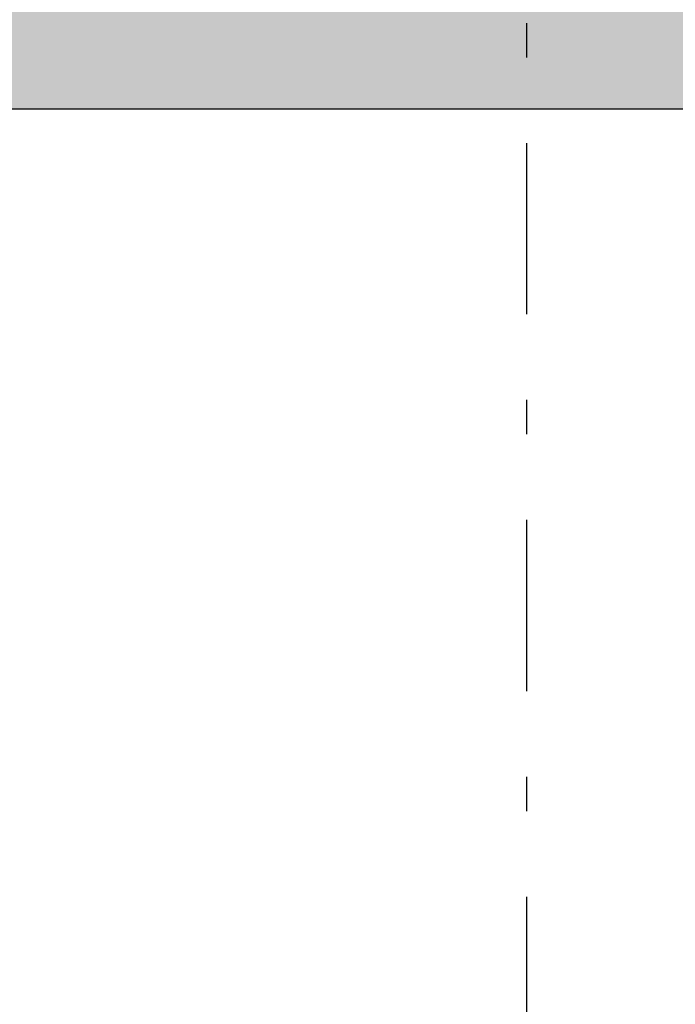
# Model space of a CAD drawing. Extents: x 2 to 87, y -108 to 11.
# Tile 59 of 256: x 29.75 to 31.66, y -78.02 to -75.15. Entities that reach past the tile are written whole.
import ezdxf

# ---------------------------------------------------------------- set-up
doc = ezdxf.new("R2010")
doc.units = 0
doc.header["$MEASUREMENT"] = 0
doc.linetypes.add('DASHDOT', pattern=[1, 0.5, -0.25, 0, -0.25])
for name, color, linetype in [('2', 7, 'CONTINUOUS'), ('25', 7, 'CONTINUOUS'), ('5', 7, 'CONTINUOUS')]:
    doc.layers.add(name, color=color, linetype=linetype)

msp = doc.modelspace()

# ---------------------------------------------------------------- linework, layer by layer
at = {"layer": '2', "color": 62, "linetype": 'Continuous'}
msp.add_line((28.0276, -75.4075), (32.9476, -75.4075), dxfattribs=at)
at = {"layer": '25', "color": 62, "linetype": 'Continuous'}
msp.add_line((19.9776, -75.4075), (49.5276, -75.4075), dxfattribs=at)
for points in [[(19.9776, -75.0075), (19.9776, -75.4075), (49.6276, -75.4075)], [(19.9776, -75.0075), (49.6276, -75.0075), (49.6276, -75.4075)], [(19.9776, -75.4075), (19.9776, -75.4075), (49.5276, -75.4075)]]:
    msp.add_solid(points, dxfattribs=at)
at = {"layer": '5', "color": 7, "linetype": 'DASHDOT'}
msp.add_line((31.2276, -7.3075), (31.2276, -96.5075), dxfattribs=at)

doc.saveas('drawing.dxf')
